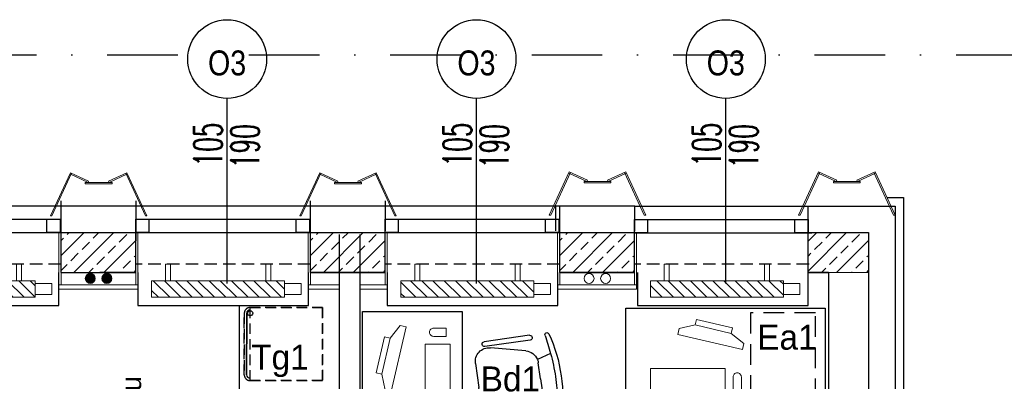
# Model space of a CAD drawing. Header units: millimetres. Extents: x 14495 to 271441, y -21035 to 2232.
# Tile 40 of 227: x 87549 to 88141, y -8930 to -8713. Entities that reach past the tile are written whole.
import ezdxf
from ezdxf.enums import TextEntityAlignment as Align

# ---------------------------------------------------------------- set-up
doc = ezdxf.new("R2010")
doc.units = ezdxf.units.MM
for name, pattern in [('0921-PX-TE-20-60$0$0921-X-AR-20-00-FA$0$DASHED2', [0.375, 0.25, -0.125]), ('0921-X-AR-20-00-FA$0$DASHED2', [0.375, 0.25, -0.125]), ('DASHDOT', [1, 0.5, -0.25, 0, -0.25]), ('HIDDENX2', [0.75, 0.5, -0.25])]:
    doc.linetypes.add(name, pattern=pattern)
for name, color, linetype in [('-- TECH  SYMBOLE', 1, 'Continuous'), ('-- TECH WYPOSAŻENIE', 2, 'Continuous'), ('-TECH Wyp-meble', 1, 'Continuous'), ('_1_cienkie', 251, 'Continuous'), ('_A_widok', 1, 'Continuous'), ('a-bloki-drzwi', 52, 'Continuous'), ('a-cienka', 8, 'Continuous'), ('A-POW-NR', 1, 'Continuous'), ('A_bloki-drzwi', 1, 'Continuous'), ('A_BLOKI_KÓŁKO', 1, 'Continuous'), ('A_BLOKI_OPIS', 1, 'Continuous'), ('A_grzejniki', 34, 'Continuous'), ('a_HATCH', 9, 'Continuous'), ('A_L przerywana', 251, 'HIDDENX2'), ('A_Lwidok', 1, 'Continuous'), ('A_okładzina HPL', 37, 'Continuous'), ('A_OSIE', 252, 'DASHDOT'), ('A_PROJEKTOWANE', 3, 'Continuous'), ('A_SC_DZIAlOWE', 4, 'Continuous'), ('SC-PROJEKT', 3, 'Continuous'), ('TECH Sprzęt', 1, 'Continuous')]:
    doc.layers.add(name, color=color, linetype=linetype)
for name, color, linetype, lineweight in [('0-c.o.-grzejniki', 34, 'Continuous', 9), ('A-DOOR-IDEN', 1, 'Continuous', 18), ('A_obudowy G-K', 31, 'Continuous', 0), ('SAN_Przewody powrotne CO na rzucie', 180, 'Continuous', 40), ('SAN_Przewody zasilające CO na rzucie', 20, 'Continuous', 40)]:
    doc.layers.add(name, color=color, linetype=linetype, lineweight=lineweight)
doc.layers.add('A-POW', color=2, linetype='Continuous', plot=False)
doc.styles.add('ARIAL1_2', font='arial.ttf', dxfattribs={"width": 1.2})
doc.styles.add('arialce', font='ARIALN.TTF')
doc.styles.add('cg', font='GOTHIC.TTF')
doc.styles.add('ROMANS', font='romans', dxfattribs={"width": 0.6})
doc.styles.add('switz721ltexbt', font='swissel.ttf')

# ---------------------------------------------------------------- blocks, each defined once
blk = doc.blocks.new('fghsdx')
at = {"lineweight": 0}
for p, q in [((-37.08, -19.4), (-25.08, 6.6)), ((-36.19, -19.4), (-24.35, 6.26)), ((-14.08, 1.53), (-25.08, 6.6)), ((-2.07, 1.53), (8.92, 6.6)), ((20.04, -19.4), (8.2, 6.26)), ((20.92, -19.4), (8.92, 6.6)), ((-14.42, 0.8), (-25.41, 5.87)), ((-16.15, 0.8), (0, 0.8)), ((-16.15, 0.8), (-16.15, 0)), ((-16.15, 0), (0, 0)), ((-14.42, 0.8), (-14.08, 1.53)), ((-1.73, 0.8), (-2.07, 1.53)), ((-1.73, 0.8), (9.26, 5.87)), ((0, 0.8), (0, 0)), ((-37.08, -19.4), (-36.19, -19.4)), ((20.92, -19.4), (20.04, -19.4))]:
    blk.add_line(p, q, dxfattribs=at)
blk = doc.blocks.new('HJTS')
at = {"color": 8}
blk.add_line((0, 0), (0, 111.34), dxfattribs=at)
at = {"layer": 'A_BLOKI_KÓŁKO', "ltscale": 0.04}
blk.add_circle((0, 135.04), 23.7, dxfattribs=at)
at = {"layer": 'A_BLOKI_OPIS', "style": 'ROMANS'}
for tag, height, width, p in [('O', 20.59, 0.5, (-0.05, 135.67)), ('100', 17.16, 0.6, (-11.49, 86.54)), ('200', 17.16, 0.6, (10.76, 86.54))]:
    blk.add_attdef(tag, text='', height=height, rotation=90, dxfattribs=dict(at, width=width)).set_placement(p, align=Align.MIDDLE)
blk = doc.blocks.new('mjkk')
at = {"layer": '0-c.o.-grzejniki'}
h = blk.add_hatch(dxfattribs=at)
h.set_pattern_fill('ANSI31', color=256, scale=1.5, angle=-90.01613, style=0)
h.set_pattern_definition([(-135.016127, (-172292.014, 132455.0023), (-3.36664804, 3.36854379), [])])
h.paths.add_polyline_path([(-9.98, -80), (-0.01, -80), (0, 0), (-9.98, 0)])
blk.add_lwpolyline([(-9.98, -80), (-9.98, 0), (0, 0), (-0.01, -80)], close=True, dxfattribs=at)
at = {"layer": '0-c.o.-grzejniki', "ltscale": 2}
for points in [[(10.03, -11.37), (10.03, -8.26), (0.02, -8.26), (0.02, -11.37)], [(10.03, -68.63), (10.03, -71.74), (0.02, -71.74), (0.02, -68.63)], [(-1.75, -80), (-1.75, -90), (-8.23, -90), (-8.23, -80)]]:
    blk.add_lwpolyline(points, close=True, dxfattribs=at)
blk = doc.blocks.new('mała lodówka')
at = {"layer": '-- TECH WYPOSAŻENIE', "color": 2, "linetype": '0921-PX-TE-20-60$0$0921-X-AR-20-00-FA$0$DASHED2', "ltscale": 25}
blk.add_line((-22, 43.5), (22, 43.5), dxfattribs=at)
at = {"layer": '-- TECH WYPOSAŻENIE', "color": 1, "ltscale": 25}
for p, q in [((-18.5, 45.56), (18.5, 45.56)), ((18.5, 45.56), (-18.5, 45.56))]:
    blk.add_line(p, q, dxfattribs=at)
at = {"layer": '-- TECH WYPOSAŻENIE', "color": 2, "linetype": '0921-PX-TE-20-60$0$0921-X-AR-20-00-FA$0$DASHED2', "ltscale": 25}
for points in [[(22, 43.5), (22, 0), (-22, 0), (-22, 43.5, -0.414214), (-18.5, 47), (18.5, 47, -0.414214)], [(-22, 43.5), (-22, 0), (22, 0), (22, 43.5, 0.414214), (18.5, 47), (-18.5, 47, 0.414214)]]:
    blk.add_lwpolyline(points, format="xyb", close=True, dxfattribs=at)
at = {"layer": '-- TECH WYPOSAŻENIE', "color": 1, "ltscale": 25}
blk.add_circle((18.5, 43.5), 1.54, dxfattribs=at)
for centre, start, end in [((-18.5, 43.5), 90, 180), ((-18.5, 43.5), 90.00079, 180.00079), ((18.5, 43.5), 360, 90), ((18.5, 43.5), 0.00079, 90.00079)]:
    blk.add_arc(centre, 2.06, start, end, dxfattribs=at)
blk = doc.blocks.new('komputer')
at = {"color": 252, "lineweight": 18}
for p, q in [((-39001.63, 1321.04), (-39005.35, 1320.85)), ((-38999.55, 1281.1), (-39001.63, 1321.04)), ((-39005.35, 1320.85), (-39009.08, 1311.81)), ((-39009.08, 1311.81), (-39012.51, 1311.63)), ((-39012.51, 1311.63), (-39011.35, 1289.33)), ((-39009.08, 1311.81), (-39007.92, 1289.51)), ((-39007.92, 1289.51), (-39009.08, 1311.81)), ((-39011.35, 1289.33), (-39007.92, 1289.51)), ((-39007.92, 1289.51), (-39003.27, 1280.9)), ((-39003.27, 1280.9), (-38999.55, 1281.1))]:
    blk.add_line(p, q, dxfattribs=at)
blk.add_lwpolyline([(-38971.81, 1286.74), (-38963.87, 1331.04), (-38978.63, 1333.69), (-38986.57, 1289.39)], close=True, dxfattribs=at)
blk.add_lwpolyline([(-38975.81, 1277.59), (-38974.93, 1282.51), (-38982.31, 1283.83, 0.414214), (-38985.21, 1281.81), (-38985.21, 1281.81, 0.414214), (-38983.19, 1278.91)], format="xyb", close=True, dxfattribs=at)
blk = doc.blocks.new('FOTEL do BIURKA')
at = {"color": 2}
for p, q in [((-14.27, 8.03), (-11.71, -0.26)), ((14.27, 8.03), (11.71, -0.26)), ((0, 0), (-9.66, 0)), ((0, 0), (9.66, 0)), ((-17.78, -6.45), (-22.62, -27.28)), ((17.78, -6.45), (22.62, -27.28)), ((-14.51, -37.5), (0, -37.5)), ((14.51, -37.5), (0, -37.5))]:
    blk.add_line(p, q, dxfattribs=at)
at = {"color": 2, "ltscale": 0.7}
for p, q in [((-26.79, -2.94), (-26.79, -30.47)), ((-23.79, -2.94), (-23.79, -30.47)), ((23.79, -2.94), (23.79, -30.47)), ((26.79, -2.94), (26.79, -30.47))]:
    blk.add_line(p, q, dxfattribs=at)
at = {"color": 2}
for centre, radius, start, end in [((-1.1, -70.52), 83.02, 89.23757, 107.51139), ((1.1, -70.52), 83.02, 72.48861, 90.76243), ((-25.71, 7.51), 1.21, 108.30821, 283.36846), ((3.38, -145.12), 154.17, 96.57577, 100.77002), ((0, -91.36), 100.41, 90, 98.0662), ((0, -91.36), 100.41, 81.9338, 90), ((-3.38, -145.12), 154.17, 79.22998, 83.42423), ((25.71, 7.51), 1.21, 256.63154, 71.69179), ((-9.66, -8.33), 8.33, 90, 103.30317), ((9.66, -8.33), 8.33, 76.69683, 90), ((-9.66, -8.33), 8.33, 104.2415, 166.90676), ((9.66, -8.33), 8.33, 13.09324, 75.7585), ((-14.51, -29.17), 8.33, 166.90676, 270), ((14.51, -29.17), 8.33, 270, 13.09324)]:
    blk.add_arc(centre, radius, start, end, dxfattribs=at)
at = {"color": 2, "ltscale": 0.7}
for centre, start, end in [((-25.29, -2.94), 360, 180), ((-25.29, -2.94), 360, 180), ((25.29, -2.94), 0, 180), ((25.29, -2.94), 0, 180), ((-25.29, -30.47), 180, 360), ((25.29, -30.47), 180, 0)]:
    blk.add_arc(centre, 1.5, start, end, dxfattribs=at)
blk = doc.blocks.new('POW')
at = {"const_width": 5}
blk.add_lwpolyline([(125.32, 0), (0, 0)], dxfattribs=at)
at = {"style": 'switz721ltexbt'}
blk.add_attdef('001', (-1.78, 12.35), '', height=41.18, dxfattribs=at)

msp = doc.modelspace()

# ---------------------------------------------------------------- hatches: boundary and pattern name
at = {"layer": 'a_HATCH', "linetype": 'Continuous', "lineweight": 13}
h = msp.add_hatch(dxfattribs=at)
h.set_pattern_fill('ANSI33', color=256, scale=2, style=0)
h.set_pattern_definition([(45, (-2146.852, 117.99), (-8.9802561, 8.9802561), []), (45, (-2137.872, 117.99), (-8.9802561, 8.9802561), [6.35, -3.175])])
h.paths.add_polyline_path([(87596.73, -8852.33), (87596.73, -8864.83), (87608.62, -8864.83), (87618.51, -8864.83), (87618.51, -8852.33)])
h.paths.add_polyline_path([(87618.51, -8840.83), (87618.4, -8840.83), (87596.73, -8840.83), (87596.73, -8852.33), (87618.51, -8852.33)])
h.paths.add_polyline_path([(87573.58, -8853.93), (87573.58, -8864.83), (87584.83, -8864.83), (87596.73, -8864.83), (87596.73, -8852.33), (87573.58, -8852.33)])
h.paths.add_polyline_path([(87573.58, -8852.33), (87596.73, -8852.33), (87596.73, -8840.83), (87573.61, -8840.83), (87573.58, -8840.83), (87573.58, -8840.93)])
h = msp.add_hatch(dxfattribs=at)
h.set_pattern_fill('ANSI33', color=256, scale=2, style=0)
h.set_pattern_definition([(45, (-1996.821, 117.99), (-8.9802561, 8.9802561), []), (45, (-1987.84, 117.99), (-8.9802561, 8.9802561), [6.35, -3.175])])
h.paths.add_polyline_path([(87746.76, -8852.33), (87746.76, -8864.83), (87758.65, -8864.83), (87768.54, -8864.83), (87768.54, -8852.33)])
h.paths.add_polyline_path([(87768.54, -8840.83), (87768.43, -8840.83), (87746.76, -8840.83), (87746.76, -8852.33), (87768.54, -8852.33)])
h.paths.add_polyline_path([(87723.61, -8853.93), (87723.61, -8864.83), (87734.86, -8864.83), (87746.76, -8864.83), (87746.76, -8852.33), (87723.61, -8852.33)])
h.paths.add_polyline_path([(87723.61, -8852.33), (87746.76, -8852.33), (87746.76, -8840.83), (87723.65, -8840.83), (87723.61, -8840.83), (87723.61, -8840.93)])
h = msp.add_hatch(dxfattribs=at)
h.set_pattern_fill('ANSI33', color=256, scale=2, style=0)
h.set_pattern_definition([(45, (-1846.852, 117.99), (-8.9802561, 8.9802561), []), (45, (-1837.872, 117.99), (-8.9802561, 8.9802561), [6.35, -3.175])])
h.paths.add_polyline_path([(87896.73, -8852.33), (87896.73, -8864.83), (87908.62, -8864.83), (87918.51, -8864.83), (87918.51, -8852.33)])
h.paths.add_polyline_path([(87918.51, -8840.83), (87918.4, -8840.83), (87896.73, -8840.83), (87896.73, -8852.33), (87918.51, -8852.33)])
h.paths.add_polyline_path([(87873.58, -8853.93), (87873.58, -8864.83), (87884.83, -8864.83), (87896.73, -8864.83), (87896.73, -8852.33), (87873.58, -8852.33)])
h.paths.add_polyline_path([(87873.58, -8852.33), (87896.73, -8852.33), (87896.73, -8840.83), (87873.61, -8840.83), (87873.58, -8840.83), (87873.58, -8840.93)])
h = msp.add_hatch(dxfattribs=at)
h.set_pattern_fill('ANSI33', color=256, scale=2, style=0)
h.set_pattern_definition([(45, (-1706.102, 117.99), (-8.9802561, 8.9802561), []), (45, (-1697.122, 117.99), (-8.9802561, 8.9802561), [6.35, -3.175])])
h.paths.add_polyline_path([(88037.48, -8852.33), (88037.48, -8864.83), (88049.37, -8864.83), (88059.26, -8864.83), (88059.26, -8852.33)])
h.paths.add_polyline_path([(88059.26, -8840.83), (88059.15, -8840.83), (88037.48, -8840.83), (88037.48, -8852.33), (88059.26, -8852.33)])
h.paths.add_polyline_path([(88022.89, -8852.33), (88022.89, -8864.83), (88025.58, -8864.83), (88037.48, -8864.83), (88037.48, -8852.33)])
h.paths.add_polyline_path([(88022.89, -8852.33), (88037.48, -8852.33), (88037.48, -8840.83), (88022.89, -8840.83)])
at = {"layer": 'SAN_Przewody powrotne CO na rzucie', "lineweight": 13}
msp.add_hatch(color=256, dxfattribs=at).paths.add_polyline_path([(87588.15, -8868.53, 1), (87594.15, -8868.53, 1)])
at = {"layer": 'SAN_Przewody zasilające CO na rzucie', "lineweight": 13}
msp.add_hatch(color=256, dxfattribs=at).paths.add_polyline_path([(87598.15, -8868.53, 1), (87604.15, -8868.53, 1)])

# ---------------------------------------------------------------- linework, layer by layer
at = {"layer": '-- TECH WYPOSAŻENIE'}
msp.add_lwpolyline([(87754.79, -8888.28), (87814.79, -8888.28), (87814.79, -9008.28), (87754.79, -9008.28)], close=True, dxfattribs=at)
at = {"layer": '-- TECH WYPOSAŻENIE', "color": 2}
msp.add_lwpolyline([(87913.25, -8946.41), (87913.25, -8886.41), (88033.25, -8886.41), (88033.25, -8946.41)], close=True, dxfattribs=at)
at = {"layer": '_1_cienkie'}
for p, q in [((87573.61, -8839.83), (87573.61, -8821.83)), ((87573.61, -8840.83), (87573.61, -8824.83)), ((87618.61, -8839.83), (87618.61, -8821.83)), ((87618.61, -8840.83), (87618.61, -8824.83)), ((87723.61, -8839.83), (87723.61, -8821.83)), ((87723.61, -8839.83), (87723.61, -8824.83)), ((87768.61, -8839.83), (87768.61, -8821.83)), ((87768.61, -8839.83), (87768.61, -8824.83)), ((87871.26, -8839.83), (87871.26, -8824.83)), ((87873.61, -8839.83), (87873.61, -8824.83)), ((87918.61, -8839.83), (87918.61, -8824.83)), ((87918.61, -8839.97), (87918.61, -8824.97)), ((88022.89, -8839.97), (88022.89, -8824.97)), ((87618.61, -8845.83), (87618.61, -8827.83))]:
    msp.add_line(p, q, dxfattribs=at)
at = {"layer": '_A_widok'}
for p, q in [((87468.61, -8824.83), (87573.61, -8824.83)), ((87618.61, -8824.83), (87723.61, -8824.83)), ((87768.61, -8824.83), (87873.61, -8824.83)), ((87918.61, -8824.97), (88022.89, -8824.97))]:
    msp.add_line(p, q, dxfattribs=at)
at = {"layer": 'a-cienka'}
for p, q in [((87573.61, -8824.83), (87618.61, -8824.83)), ((87723.61, -8824.83), (87768.61, -8824.83)), ((87873.61, -8824.83), (87918.61, -8824.83)), ((88022.89, -8824.9), (88075.26, -8824.9)), ((88075.26, -8824.9), (88075.26, -9395.4)), ((88080.26, -8824.9), (88080.26, -9395.4))]:
    msp.add_line(p, q, dxfattribs=at)
at = {"layer": 'A_bloki-drzwi'}
for p, q in [((87468.54, -8832.83), (87573.54, -8832.83)), ((87618.54, -8832.83), (87723.54, -8832.83)), ((87768.54, -8832.83), (87873.54, -8832.83)), ((87918.54, -8832.97), (88022.89, -8832.97)), ((87468.54, -8840.83), (87573.54, -8840.83)), ((87618.54, -8840.83), (87723.54, -8840.83)), ((87768.54, -8840.83), (87873.54, -8840.83)), ((87918.54, -8840.97), (88025.17, -8840.97))]:
    msp.add_line(p, q, dxfattribs=at)
for points in [[(87565.02, -8832.83), (87572.89, -8832.83), (87572.89, -8840.83), (87565.02, -8840.83)], [(87618.54, -8832.83), (87626.41, -8832.83), (87626.41, -8840.83), (87618.54, -8840.83)], [(87715.02, -8832.83), (87722.89, -8832.83), (87722.89, -8840.83), (87715.02, -8840.83)], [(87768.54, -8832.83), (87776.41, -8832.83), (87776.41, -8840.83), (87768.54, -8840.83)], [(87865.02, -8832.83), (87872.89, -8832.83), (87872.89, -8840.83), (87865.02, -8840.83)], [(87918.54, -8832.97), (87926.41, -8832.97), (87926.41, -8840.97), (87918.54, -8840.97)], [(88015.02, -8832.97), (88022.89, -8832.97), (88022.89, -8840.97), (88015.02, -8840.97)]]:
    msp.add_lwpolyline(points, close=True, dxfattribs=at)
at = {"layer": 'a_HATCH', "linetype": 'Continuous', "lineweight": 13}
msp.add_line((88035.26, -8864.97), (88059.26, -8864.97), dxfattribs=at)
at = {"layer": 'A_L przerywana', "ltscale": 15}
for p, q in [((87573.54, -8859.83), (87468.54, -8859.83)), ((87723.51, -8859.83), (87618.51, -8859.83)), ((87873.51, -8859.83), (87768.51, -8859.83)), ((88023.51, -8859.83), (87918.51, -8859.83))]:
    msp.add_line(p, q, dxfattribs=at)
at = {"layer": 'A_Lwidok'}
for points in [[(87469.7, -8864.83), (87469.7, -8884.83), (87572.2, -8884.83), (87572.2, -8864.83)], [(87619.78, -8864.83), (87619.78, -8884.83), (87722.28, -8884.83), (87722.28, -8864.83)], [(87769.78, -8864.83), (87769.78, -8884.83), (87872.28, -8884.83), (87872.28, -8864.83)], [(87920.39, -8864.83), (87920.39, -8884.83), (88022.89, -8884.83), (88022.89, -8864.83)]]:
    msp.add_lwpolyline(points, dxfattribs=at)
at = {"layer": 'A_obudowy G-K', "lineweight": 5}
for p, q in [((87572.27, -8874.82), (87572.27, -8840.83)), ((87619.77, -8874.82), (87619.77, -8840.83)), ((87722.27, -8874.82), (87722.27, -8840.83)), ((87769.77, -8874.82), (87769.77, -8840.83)), ((87872.27, -8874.82), (87872.27, -8840.83)), ((87919.77, -8874.82), (87919.77, -8840.83))]:
    msp.add_line(p, q, dxfattribs=at)
at = {"layer": 'A_obudowy G-K', "linetype": 'Continuous', "lineweight": 5}
for p, q in [((87573.53, -8872.33), (87573.54, -8864.83)), ((87618.52, -8872.33), (87618.51, -8864.83)), ((87723.53, -8872.33), (87723.54, -8864.83)), ((87768.52, -8872.33), (87768.51, -8864.83)), ((87873.53, -8872.33), (87873.54, -8864.83)), ((87918.52, -8872.33), (87918.51, -8864.83))]:
    msp.add_line(p, q, dxfattribs=at)
at = {"layer": 'A_obudowy G-K', "lineweight": 5}
for points in [[(87619.77, -8872.33), (87572.28, -8872.33)], [(87740.83, -8872.33), (87722.28, -8872.33)], [(87769.77, -8872.33), (87753.33, -8872.33)], [(87919.77, -8872.33), (87872.28, -8872.33)], [(87619.77, -8874.82), (87572.27, -8874.82)], [(87740.83, -8874.82), (87722.27, -8874.82)], [(87769.77, -8874.82), (87753.33, -8874.82)], [(87919.77, -8874.82), (87872.27, -8874.82)]]:
    msp.add_lwpolyline(points, dxfattribs=at)
at = {"layer": 'A_okładzina HPL', "lineweight": 30}
for p, q in [((88070.39, -8819.83), (88080.26, -8819.83)), ((88080.26, -8819.83), (88080.26, -9395.4))]:
    msp.add_line(p, q, dxfattribs=at)
at = {"layer": 'A_OSIE', "ltscale": 85}
msp.add_line((86324.84, -8733.86), (88250.92, -8733.86), dxfattribs=at)
at = {"layer": 'A_PROJEKTOWANE'}
for p, q in [((87573.61, -8864.83), (87573.61, -8839.83)), ((87573.61, -8864.83), (87573.61, -8839.83)), ((87573.61, -8864.83), (87573.61, -8839.83)), ((87573.61, -8864.83), (87573.61, -8839.83)), ((87573.61, -8840.83), (87618.61, -8840.83)), ((87573.61, -8840.83), (87618.54, -8840.83)), ((87573.61, -8864.83), (87573.61, -8840.83)), ((87573.61, -8864.83), (87573.61, -8840.83)), ((87573.61, -8840.83), (87618.54, -8840.83)), ((87618.54, -8864.83), (87618.54, -8839.83)), ((87618.54, -8864.83), (87618.54, -8839.83)), ((87618.54, -8864.83), (87618.54, -8840.83)), ((87723.61, -8864.83), (87723.61, -8839.83)), ((87723.61, -8864.83), (87723.61, -8839.83)), ((87723.61, -8864.83), (87723.61, -8839.83)), ((87723.61, -8864.83), (87723.61, -8839.83)), ((87723.61, -8840.83), (87768.54, -8840.83)), ((87723.61, -8840.83), (87768.54, -8840.83)), ((87723.61, -8864.83), (87723.61, -8840.83)), ((87723.61, -8864.83), (87723.61, -8840.83)), ((87723.61, -8840.83), (87768.54, -8840.83)), ((87768.54, -8864.83), (87768.54, -8839.83)), ((87768.54, -8864.83), (87768.54, -8839.83)), ((87768.54, -8864.83), (87768.54, -8839.83)), ((87873.61, -8864.83), (87873.61, -8839.83)), ((87873.61, -8864.83), (87873.61, -8839.83)), ((87873.61, -8840.83), (87918.54, -8840.83)), ((87918.54, -8864.83), (87918.54, -8839.83)), ((88022.89, -8864.83), (88022.89, -8839.83)), ((88022.89, -8840.83), (88059.26, -8840.83)), ((88059.26, -8840.83), (88059.26, -9395.47)), ((87573.61, -8864.83), (87618.54, -8864.83)), ((87573.61, -8864.83), (87596.76, -8864.83)), ((87573.61, -8864.83), (87596.76, -8864.83)), ((87618.54, -8864.83), (87596.76, -8864.83)), ((87618.54, -8864.83), (87596.76, -8864.83)), ((87723.61, -8864.83), (87746.76, -8864.83)), ((87723.61, -8864.83), (87768.54, -8864.83)), ((87768.54, -8864.83), (87723.61, -8864.83)), ((87723.61, -8864.83), (87768.54, -8864.83)), ((87768.54, -8864.83), (87723.61, -8864.83)), ((87768.54, -8864.83), (87758.26, -8864.83)), ((87873.61, -8864.83), (87918.54, -8864.83)), ((87918.54, -8864.83), (87873.61, -8864.83)), ((88035.26, -8864.83), (88022.89, -8864.83)), ((88022.89, -8864.83), (88035.26, -8864.83)), ((88035.26, -8864.97), (88035.26, -9395.47))]:
    msp.add_line(p, q, dxfattribs=at)
at = {"layer": 'A_SC_DZIAlOWE'}
for p, q in [((87740.83, -8842.02), (87740.83, -9317.46)), ((87753.33, -8842.02), (87753.33, -9337.55))]:
    msp.add_line(p, q, dxfattribs=at)
at = {"layer": 'SAN_Przewody powrotne CO na rzucie', "lineweight": 13}
for centre in [(87591.11, -8868.46), (87891.14, -8868.46)]:
    msp.add_circle(centre, 3, dxfattribs=at)
at = {"layer": 'SAN_Przewody zasilające CO na rzucie', "lineweight": 13}
for centre in [(87601.11, -8868.46), (87901.14, -8868.46)]:
    msp.add_circle(centre, 3, dxfattribs=at)
at = {"layer": 'SC-PROJEKT', "color": 2, "linetype": 'Continuous', "lineweight": -3}
msp.add_line((87680.7, -8884.83), (87680.69, -9230.37), dxfattribs=at)
at = {"layer": 'TECH Sprzęt', "color": 8, "linetype": '0921-X-AR-20-00-FA$0$DASHED2', "lineweight": -3, "ltscale": 50}
msp.add_lwpolyline([(87988.33, -8889.18), (87988.33, -8941.18), (88027.33, -8941.18), (88027.33, -8889.18)], close=True, dxfattribs=at)

# ---------------------------------------------------------------- block references
at = {"layer": '-- TECH WYPOSAŻENIE', "xscale": -1, "rotation": 278.0197897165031}
msp.add_blockref('FOTEL do BIURKA', (87861.98, -8928.78), dxfattribs=at)
at = {"layer": '-TECH Wyp-meble', "xscale": -1}
for p, rotation in [((82364.51, -47525.16), 79.83914245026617), ((126395.09, -14516.58), 169.8391424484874)]:
    msp.add_blockref('komputer', p, dxfattribs=dict(at, rotation=rotation))
at = {"layer": 'a-bloki-drzwi'}
ref = msp.add_blockref('HJTS', (87673.45, -8871.45), dxfattribs=at)
ref.add_attrib('O', 'O3', dxfattribs={"layer": 'A_BLOKI_OPIS', "extrusion": (0, 0, -1), "height": 15, "style": 'arialce', "text_generation_flag": 2}).set_placement((-87673.4, -8738.73), align=Align.MIDDLE)
ref.add_attrib('100', '105', dxfattribs={"layer": 'A_BLOKI_OPIS', "extrusion": (0, 0, -1), "height": 17.16, "rotation": 90, "style": 'ROMANS', "text_generation_flag": 4, "width": 0.6}).set_placement((-87661.95, -8787.85), align=Align.MIDDLE)
ref.add_attrib('200', '190', dxfattribs={"layer": 'A_BLOKI_OPIS', "extrusion": (0, 0, -1), "height": 17.16, "rotation": 90, "style": 'ROMANS', "text_generation_flag": 4, "width": 0.6}).set_placement((-87684.21, -8788.83), align=Align.MIDDLE)
ref = msp.add_blockref('HJTS', (87823.45, -8871.45), dxfattribs=at)
ref.add_attrib('O', 'O3', dxfattribs={"layer": 'A_BLOKI_OPIS', "extrusion": (0, 0, -1), "height": 15, "style": 'arialce', "text_generation_flag": 2}).set_placement((-87823.4, -8738.73), align=Align.MIDDLE)
ref.add_attrib('100', '105', dxfattribs={"layer": 'A_BLOKI_OPIS', "extrusion": (0, 0, -1), "height": 17.16, "rotation": 90, "style": 'ROMANS', "text_generation_flag": 4, "width": 0.6}).set_placement((-87811.95, -8787.85), align=Align.MIDDLE)
ref.add_attrib('200', '190', dxfattribs={"layer": 'A_BLOKI_OPIS', "extrusion": (0, 0, -1), "height": 17.16, "rotation": 90, "style": 'ROMANS', "text_generation_flag": 4, "width": 0.6}).set_placement((-87834.21, -8788.83), align=Align.MIDDLE)
ref = msp.add_blockref('HJTS', (87973.45, -8871.45), dxfattribs=at)
ref.add_attrib('O', 'O3', dxfattribs={"layer": 'A_BLOKI_OPIS', "extrusion": (0, 0, -1), "height": 15, "style": 'arialce', "text_generation_flag": 2}).set_placement((-87973.4, -8738.73), align=Align.MIDDLE)
ref.add_attrib('100', '105', dxfattribs={"layer": 'A_BLOKI_OPIS', "extrusion": (0, 0, -1), "height": 17.16, "rotation": 90, "style": 'ROMANS', "text_generation_flag": 4, "width": 0.6}).set_placement((-87961.95, -8787.85), align=Align.MIDDLE)
ref.add_attrib('200', '190', dxfattribs={"layer": 'A_BLOKI_OPIS', "extrusion": (0, 0, -1), "height": 17.16, "rotation": 90, "style": 'ROMANS', "text_generation_flag": 4, "width": 0.6}).set_placement((-87984.21, -8788.83), align=Align.MIDDLE)
at = {"layer": 'A-DOOR-IDEN', "color": 2, "rotation": 89.9618801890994}
msp.add_blockref('mała lodówka', (87730.74, -8907.95), dxfattribs=at)
at = {"layer": 'A-POW-NR'}
ref = msp.add_blockref('POW', (87624.91, -9182.52), dxfattribs=dict(at, xscale=0.6, yscale=0.6, zscale=0.6, rotation=90))
ref.add_attrib('88,88', '12.6', dxfattribs={"layer": 'A-POW', "height": 8, "rotation": 90, "style": 'ARIAL1_2', "width": 1.2}).set_placement((87643.76, -9154.3), align=Align.RIGHT)
ref.add_attrib('POKOJ', 'Pok.socjalny personelu', (87621.7, -9096.84), dxfattribs={"layer": 'A-POW', "height": 12, "rotation": 90, "style": 'arialce', "width": 1.2})
ref.add_attrib('001', '410', (87620.39, -9182.52), dxfattribs={"layer": '0', "height": 24.71, "rotation": 90, "style": 'switz721ltexbt', "width": 0.7})
at = {"layer": 'A_grzejniki', "linetype": 'Continuous', "lineweight": 13, "rotation": 90}
for p in [(87478.01, -8869.82), (87628.01, -8869.82), (87778.01, -8869.82), (87928.04, -8869.82)]:
    msp.add_blockref('mjkk', p, dxfattribs=at)
at = {"layer": 'A_okładzina HPL', "lineweight": 0}
for p in [(87604.19, -8811.43), (87754.19, -8811.43), (87904.31, -8810.93), (88054.31, -8810.93)]:
    msp.add_blockref('fghsdx', p, dxfattribs=at)

# ---------------------------------------------------------------- texts
at = {"layer": '-- TECH  SYMBOLE', "color": 1, "style": 'cg'}
for s, p in [('Ea1', (87992.35, -8911.31, 1200)), ('Bd1', (87825.98, -8936.41))]:
    msp.add_text(s, height=15, dxfattribs=at).set_placement(p)
msp.add_text('Tg1', height=15, rotation=359.96512, dxfattribs=at).set_placement((87687.91, -8923.33))

doc.saveas('drawing.dxf')
